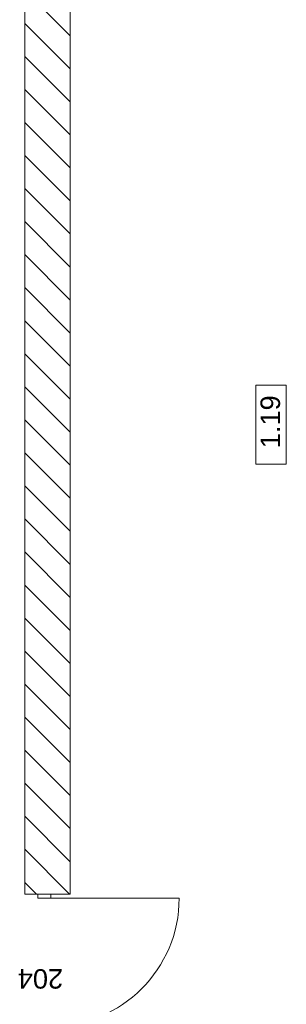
# Model space of a CAD drawing. Header units: millimetres. Extents: x -22245 to 37205, y -49470 to 0.
# Tile 3 of 16: x -2394 to -342, y -39590 to -32003. Entities that reach past the tile are written whole.
import ezdxf

# ---------------------------------------------------------------- set-up
doc = ezdxf.new("R2010")
doc.units = ezdxf.units.MM
for name, color, linetype, lineweight in [('poziom_2 (1)_6_Drzwi ArchiCAD_Nr_pióra__27_Nr_pióra__7', 7, 'Continuous', 9), ('poziom_2 (1)_6_Drzwi ArchiCAD_Nr_pióra__81_Nr_pióra__6', 7, 'Continuous', 9), ('poziom_2 (1)_6_Konstrukcja - Ściany zew_Nr_pióra__107_Nr_pióra__12', 7, 'Continuous', 9), ('poziom_2 (1)_6_Konstrukcja - Ściany zew_Nr_pióra__27_Nr_pióra__7', 7, 'Continuous', 9), ('poziom_2 (1)_6_Metryczki pomieszczeń ArchiCADa_Nr_pióra__6_Nr_pióra__5', 7, 'Continuous', 9), ('poziom_2 (1)_6_Znaczniki drzwi ArchiCADa_Nr_pióra__7_Nr_pióra__7', 7, 'Continuous', 9)]:
    doc.layers.add(name, color=color, linetype=linetype, lineweight=lineweight)
doc.styles.add('GENERATED_STYLE_1', font='arial.ttf')

msp = doc.modelspace()

# ---------------------------------------------------------------- hatches: boundary and pattern name
at = {"layer": 'poziom_2 (1)_6_Konstrukcja - Ściany zew_Nr_pióra__107_Nr_pióra__12'}
h = msp.add_hatch(dxfattribs=at)
h.set_pattern_fill('BLOCZKI_CERAMICZNE_0006', color=256, angle=270, style=0, pattern_type=2)
h.set_pattern_definition([(135, (37205, -40790), (127.2792, 127.2792), [])])
h.paths.add_polyline_path([(-2355, -38740), (-2005, -38740), (-2005, -31420), (-2355, -31420)])

# ---------------------------------------------------------------- linework, layer by layer
at = {"layer": 'poziom_2 (1)_6_Drzwi ArchiCAD_Nr_pióra__27_Nr_pióra__7'}
msp.add_line((-2155, -38740), (-2255, -38740), dxfattribs=at)
at = {"layer": 'poziom_2 (1)_6_Drzwi ArchiCAD_Nr_pióra__81_Nr_pióra__6'}
for p, q in [((-2255, -38772), (-2255, -38740)), ((-2255, -38740), (-2155, -38740)), ((-2155, -38740), (-2155, -38772)), ((-2155, -38772), (-2255, -38772)), ((-2155, -38772), (-1167, -38772))]:
    msp.add_line(p, q, dxfattribs=at)
msp.add_arc((-2155, -38772), 988, 270, 0, dxfattribs=at)
at = {"layer": 'poziom_2 (1)_6_Konstrukcja - Ściany zew_Nr_pióra__27_Nr_pióra__7'}
for p, q in [((-2255, -38740), (-2355, -38740)), ((-2155, -38740), (-2255, -38740)), ((-2005, -38740), (-2155, -38740))]:
    msp.add_line(p, q, dxfattribs=at)
at = {"layer": 'poziom_2 (1)_6_Konstrukcja - Ściany zew_Nr_pióra__27_Nr_pióra__7', "flags": 128}
for points in [[(-2355, -31420), (-2355, -38740)], [(-2005, -38740), (-2005, -31420)]]:
    msp.add_lwpolyline(points, dxfattribs=at)
at = {"layer": 'poziom_2 (1)_6_Metryczki pomieszczeń ArchiCADa_Nr_pióra__6_Nr_pióra__5'}
for p, q in [((-577.9, -35427.9), (-577.9, -34817.9)), ((-577.9, -34817.9), (-342.2, -34817.9)), ((-342.2, -34817.9), (-342.2, -35427.9)), ((-342.2, -35427.9), (-577.9, -35427.9))]:
    msp.add_line(p, q, dxfattribs=at)

# ---------------------------------------------------------------- texts
at = {"layer": 'poziom_2 (1)_6_Metryczki pomieszczeń ArchiCADa_Nr_pióra__6_Nr_pióra__5', "insert": (-540.6, -35305.1), "char_height": 150, "attachment_point": 1, "rotation": 90, "style": 'GENERATED_STYLE_1'}
msp.add_mtext('\\A1;1.19', dxfattribs=at)
at = {"layer": 'poziom_2 (1)_6_Znaczniki drzwi ArchiCADa_Nr_pióra__7_Nr_pióra__7', "insert": (-2060.1, -39316.3), "char_height": 150, "attachment_point": 7, "rotation": 180, "style": 'GENERATED_STYLE_1'}
msp.add_mtext('\\A1;204', dxfattribs=at)

doc.saveas('drawing.dxf')
